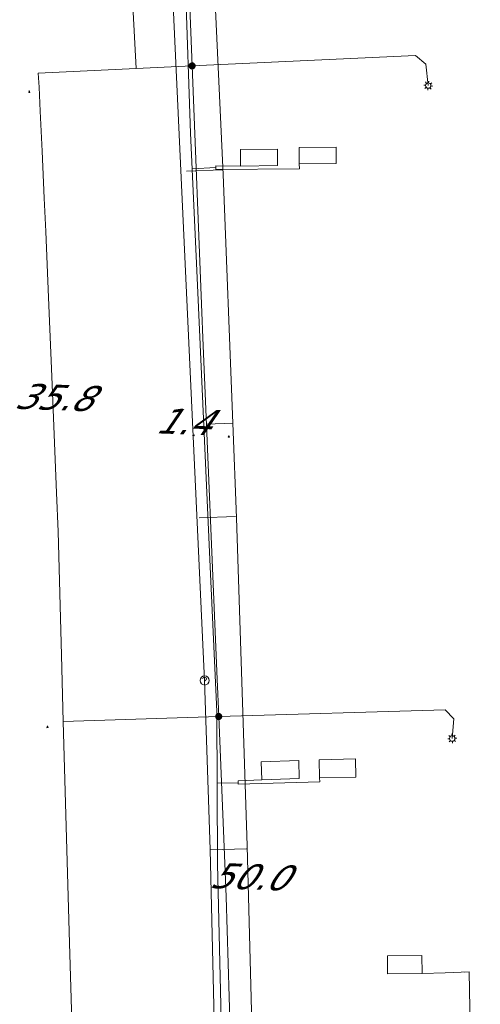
# Model space of a CAD drawing. Header units: metres. Extents: x 124576 to 133557, y 395865 to 402386.
# Tile 178 of 256: x 126362 to 126388, y 400500 to 400554. Entities that reach past the tile are written whole.
import ezdxf
from ezdxf.enums import TextEntityAlignment as Align

# ---------------------------------------------------------------- set-up
doc = ezdxf.new("R2010")
doc.units = ezdxf.units.M
doc.header["$MEASUREMENT"] = 0
for name, color, linetype, lineweight, true_color in [('LG_Laag_Spanning_Enexis_Netbeheer_BV', 7, 'Continuous', 13, 0x960000), ('LG_Laag_Spanning_Gemeente_Tilburg_Ruimtelijke_Uitvoering', 7, 'Continuous', 13, 0x960000), ('LG_Riool_Vrij_Verval_Gemeente_Tilburg_Ruimtelijke_Uitvoering', 7, 'Continuous', 13, 0xca00a0)]:
    doc.layers.add(name, color=color, linetype=linetype, lineweight=lineweight, true_color=true_color)
for name, color, linetype, lineweight in [('LG_Laag_Spanning_P_Enexis_Netbeheer_BV', 7, 'Continuous', 0), ('LG_Riool_Vrij_Verval_P_Gemeente_Tilburg_Ruimtelijke_Uitvoering', 7, 'Continuous', 0), ('MV_Laag_Spanning', 7, 'Continuous', 0), ('MV_Laag_Spanning_lijn', 7, 'Continuous', 0), ('MV_Laag_Spanning_pijl', 7, 'Continuous', 0)]:
    doc.layers.add(name, color=color, linetype=linetype, lineweight=lineweight)
doc.styles.add('Klic_Annotatie', font='verdanai.ttf', dxfattribs={"oblique": 20, "height": 1.4})

# ---------------------------------------------------------------- blocks, each defined once
blk = doc.blocks.new('Mof')
at = {"layer": 'LG_Laag_Spanning_P_Enexis_Netbeheer_BV'}
h = blk.add_hatch(color=256, dxfattribs=at)
edge = h.paths.add_edge_path()
edge.add_arc((0, 0), 2, 0, 360)
blk = doc.blocks.new('Streetlight')
at = {"layer": 'LG_Laag_Spanning_P_Enexis_Netbeheer_BV'}
for p, q in [((-1.77, 1.77), (-1.06, 1.06)), ((0, 2.5), (0, 1.5)), ((1.77, 1.77), (1.06, 1.06)), ((-1.06, -1.06), (-1.77, -1.77)), ((0, -1.5), (0, -2.5)), ((1.06, -1.06), (1.77, -1.77))]:
    blk.add_line(p, q, dxfattribs=at)
at = {"layer": 'LG_Laag_Spanning_P_Enexis_Netbeheer_BV', "flags": 128}
for points in [[(-2.5, 0), (-1.5, 0)], [(1.5, 0), (2.5, 0)]]:
    blk.add_lwpolyline(points, dxfattribs=at)
at = {"layer": 'LG_Laag_Spanning_P_Enexis_Netbeheer_BV'}
blk.add_circle((0, 0), 1.5, dxfattribs=at)
blk = doc.blocks.new('m_pijl')
at = {"layer": 'MV_Laag_Spanning_pijl'}
blk.add_hatch(color=7, dxfattribs=at).paths.add_polyline_path([(-1, -0.33), (-1, 0), (-1, 0.33), (0, 0)])
at = {"layer": 'MV_Laag_Spanning_pijl', "flags": 128}
blk.add_lwpolyline([(-1, 0), (-1, 0.33), (0, 0), (-1, -0.33), (-1, 0)], close=True, dxfattribs=at)
blk = doc.blocks.new('Onbekend_2')
at = {"layer": 'LG_Riool_Vrij_Verval_P_Gemeente_Tilburg_Ruimtelijke_Uitvoering'}
blk.add_hatch(color=256, dxfattribs=at).paths.add_polyline_path([(-0.25, -1.07, -0.262633), (0.23, 0.15), (0.59, 0.47, 0.379827), (0.7, 1.26), (0.69, 1.26, 0.228508), (-0.03, 1.53), (-0.03, 1.52, 0.459053), (-0.82, 0.79), (-1.29, 0.85, -0.414214), (-0.08, 2, -0.243799), (1.09, 1.52, -0.379827), (0.9, 0.11), (0.54, -0.2, 0.262633), (0.23, -1.08), (-0.17, -1.07)])
blk.add_circle((0, 0), 2.5, dxfattribs=at)
at = {"layer": 'LG_Riool_Vrij_Verval_P_Gemeente_Tilburg_Ruimtelijke_Uitvoering', "extrusion": (0, 0, -1)}
blk.add_solid([(0.34, -2.06), (-0.21, -2.06), (0.34, -1.51), (-0.21, -1.51)], dxfattribs=at)

msp = doc.modelspace()

# ---------------------------------------------------------------- linework, layer by layer
at = {"layer": 'LG_Laag_Spanning_Enexis_Netbeheer_BV', "flags": 128}
for points in [[(126367.764, 400640.577), (126367.283, 400640.55), (126366.633, 400639.812), (126367.65, 400625.211), (126369.792, 400594.473), (126369.879, 400593.076), (126370.124, 400588.574), (126370.221, 400586.794), (126371.495, 400563.406), (126371.561, 400562.008), (126371.983, 400551.359), (126372.522, 400537.778), (126372.579, 400536.38), (126373.364, 400517.568), (126373.45, 400515.515), (126373.806, 400506.983), (126373.857, 400505.584), (126374.586, 400481.7)], [(126374.586, 400481.7), (126373.857, 400505.584), (126373.806, 400506.983), (126373.45, 400515.515), (126373.364, 400517.568), (126372.579, 400536.38), (126372.522, 400537.778), (126371.983, 400551.359), (126371.561, 400562.008)], [(126374.586, 400481.7), (126373.857, 400505.584), (126373.806, 400506.983), (126373.45, 400515.515), (126373.364, 400517.568), (126372.579, 400536.38), (126372.522, 400537.778), (126371.983, 400551.359), (126371.561, 400562.008)], [(126371.983, 400551.359), (126384.308, 400551.93), (126384.866, 400551.456), (126385.005, 400550.275)], [(126373.45, 400515.515), (126385.945, 400515.879), (126386.407, 400515.395), (126386.326, 400514.303)]]:
    msp.add_lwpolyline(points, dxfattribs=at)
at = {"layer": 'LG_Laag_Spanning_Gemeente_Tilburg_Ruimtelijke_Uitvoering'}
for p, q in [((126373.293, 400545.646), (126373.294, 400545.857)), ((126373.294, 400545.752), (126371.983, 400545.692)), ((126374.521, 400511.854), (126373.363, 400511.848)), ((126374.527, 400511.779), (126374.521, 400511.979)), ((126387.015, 400501.435), (126387.265, 400501.439))]:
    msp.add_line(p, q, dxfattribs=at)
at = {"layer": 'LG_Laag_Spanning_Gemeente_Tilburg_Ruimtelijke_Uitvoering', "flags": 128}
for points in [[(126372.163, 400438.693), (126372.406, 400446.494), (126374.327, 400453.039), (126374.224, 400460.798), (126374.122, 400468.557), (126374.019, 400476.315), (126373.917, 400484.074), (126373.652, 400495.74), (126373.387, 400507.405), (126373.342, 400515.797), (126372.98, 400523.758), (126372.256, 400539.682), (126371.894, 400547.643), (126371.615, 400555.795), (126371.336, 400563.947)], [(126373.291, 400545.848), (126374.655, 400545.843), (126374.646, 400546.755), (126376.685, 400546.774), (126376.693, 400545.863), (126374.655, 400545.843)], [(126373.293, 400545.646), (126377.897, 400545.693), (126377.892, 400545.956), (126379.93, 400545.976), (126379.922, 400546.887), (126377.883, 400546.867), (126377.892, 400545.956)], [(126374.521, 400511.979), (126375.833, 400512.021), (126375.798, 400513.02), (126377.86, 400513.093), (126377.895, 400512.093), (126375.833, 400512.021)], [(126374.527, 400511.779), (126379.017, 400511.921), (126379.008, 400512.136), (126381.008, 400512.179), (126380.987, 400513.178), (126378.987, 400513.136), (126379.008, 400512.136)], [(126385.936, 400501.386), (126384.669, 400501.35), (126384.659, 400502.35), (126382.751, 400502.331), (126382.763, 400501.331), (126384.669, 400501.35)], [(126385.936, 400501.386), (126387.265, 400501.439), (126387.436, 400491.444), (126387.553, 400481.58), (126387.708, 400465.916), (126387.721, 400464.227), (126387.817, 400453.662), (126387.852, 400448.687), (126387.877, 400447.173), (126387.805, 400443.601)], [(126387.265, 400501.439), (126387.436, 400491.444), (126387.631, 400473.748), (126387.785, 400458.123)]]:
    msp.add_lwpolyline(points, dxfattribs=at)
at = {"layer": 'LG_Riool_Vrij_Verval_Gemeente_Tilburg_Ruimtelijke_Uitvoering'}
for p, q in [((126372.67, 400517.5), (126368.76, 400601.83)), ((126371.664, 400545.563), (126373.642, 400545.639)), ((126372.364, 400526.46), (126374.381, 400526.537)), ((126372.993, 400508.177), (126374.976, 400508.227))]:
    msp.add_line(p, q, dxfattribs=at)
at = {"layer": 'LG_Riool_Vrij_Verval_Gemeente_Tilburg_Ruimtelijke_Uitvoering', "flags": 128}
msp.add_lwpolyline([(126374.24, 400433.17), (126374.1, 400451.91), (126373.84, 400470.65), (126373.41, 400489.42), (126372.98, 400508.19), (126372.67, 400517.5)], dxfattribs=at)
at = {"layer": 'MV_Laag_Spanning_lijn'}
for p, q in [((126363.501, 400550.966), (126371.983, 400551.359)), ((126364.874, 400515.235), (126373.45, 400515.515))]:
    msp.add_line(p, q, dxfattribs=at)
at = {"layer": 'MV_Laag_Spanning_pijl'}
msp.add_line((126374.221, 400531.679), (126372.778, 400531.623), dxfattribs=at)
at = {"layer": 'MV_Laag_Spanning_pijl', "flags": 128}
for points in [[(126368.895, 400551.216), (126367.827, 400571.242), (126367.196, 400581.421), (126366.895, 400586.347), (126366.876, 400586.646)], [(126374.221, 400531.679), (126373.694, 400545.375), (126372.815, 400564.346), (126371.943, 400581.627)], [(126364.874, 400515.235), (126364.776, 400518.899), (126364.593, 400525.711), (126364.51, 400527.836), (126364.26, 400533.811), (126364.06, 400538.599), (126363.908, 400542.242), (126363.831, 400544.073), (126363.711, 400546.655), (126363.603, 400548.865), (126363.539, 400550.181), (126363.501, 400550.966)], [(126375.642, 400481.7), (126375.512, 400489.464), (126375.234, 400500), (126375.013, 400508.383), (126374.422, 400526.467), (126374.221, 400531.679)], [(126366.411, 400437.347), (126366.244, 400448.418), (126366.052, 400463.419), (126365.831, 400477.855), (126365.604, 400490.182), (126365.219, 400503.022), (126364.874, 400515.235)]]:
    msp.add_lwpolyline(points, dxfattribs=at)

# ---------------------------------------------------------------- block references
at = {"layer": 'LG_Laag_Spanning_P_Enexis_Netbeheer_BV', "xscale": 0.1, "yscale": 0.1, "zscale": 0.1}
for p in [(126371.983, 400551.359), (126373.45, 400515.515)]:
    msp.add_blockref('Mof', p, dxfattribs=at)
at = {"layer": 'LG_Laag_Spanning_P_Enexis_Netbeheer_BV', "xscale": 0.09999999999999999, "yscale": 0.09999999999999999, "zscale": 0.09999999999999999}
for p, rotation in [((126385.005, 400550.275), 83.00000000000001), ((126386.326, 400514.303), 94)]:
    msp.add_blockref('Streetlight', p, dxfattribs=dict(at, rotation=rotation))
at = {"layer": 'LG_Riool_Vrij_Verval_P_Gemeente_Tilburg_Ruimtelijke_Uitvoering', "xscale": 0.1, "yscale": 0.1, "zscale": 0.1}
msp.add_blockref('Onbekend_2', (126372.67, 400517.5), dxfattribs=at)
at = {"layer": 'MV_Laag_Spanning_pijl', "xscale": 0.1, "yscale": 0.1, "zscale": 0.1}
for p, rotation in [((126363, 400550), 92), ((126372, 400531), 183), ((126374, 400531), 92), ((126364, 400515), 91)]:
    msp.add_blockref('m_pijl', p, dxfattribs=dict(at, rotation=rotation))

# ---------------------------------------------------------------- texts
at = {"layer": 'MV_Laag_Spanning', "style": 'Klic_Annotatie', "oblique": 20}
for s, p in [('35.8', (126364.29, 400533.104)), ('1.4', (126371.438, 400531.766)), ('50.0', (126375.058, 400506.693))]:
    msp.add_text(s, height=1.4, rotation=358, dxfattribs=at).set_placement(p, align=Align.MIDDLE_CENTER)

doc.saveas('drawing.dxf')
